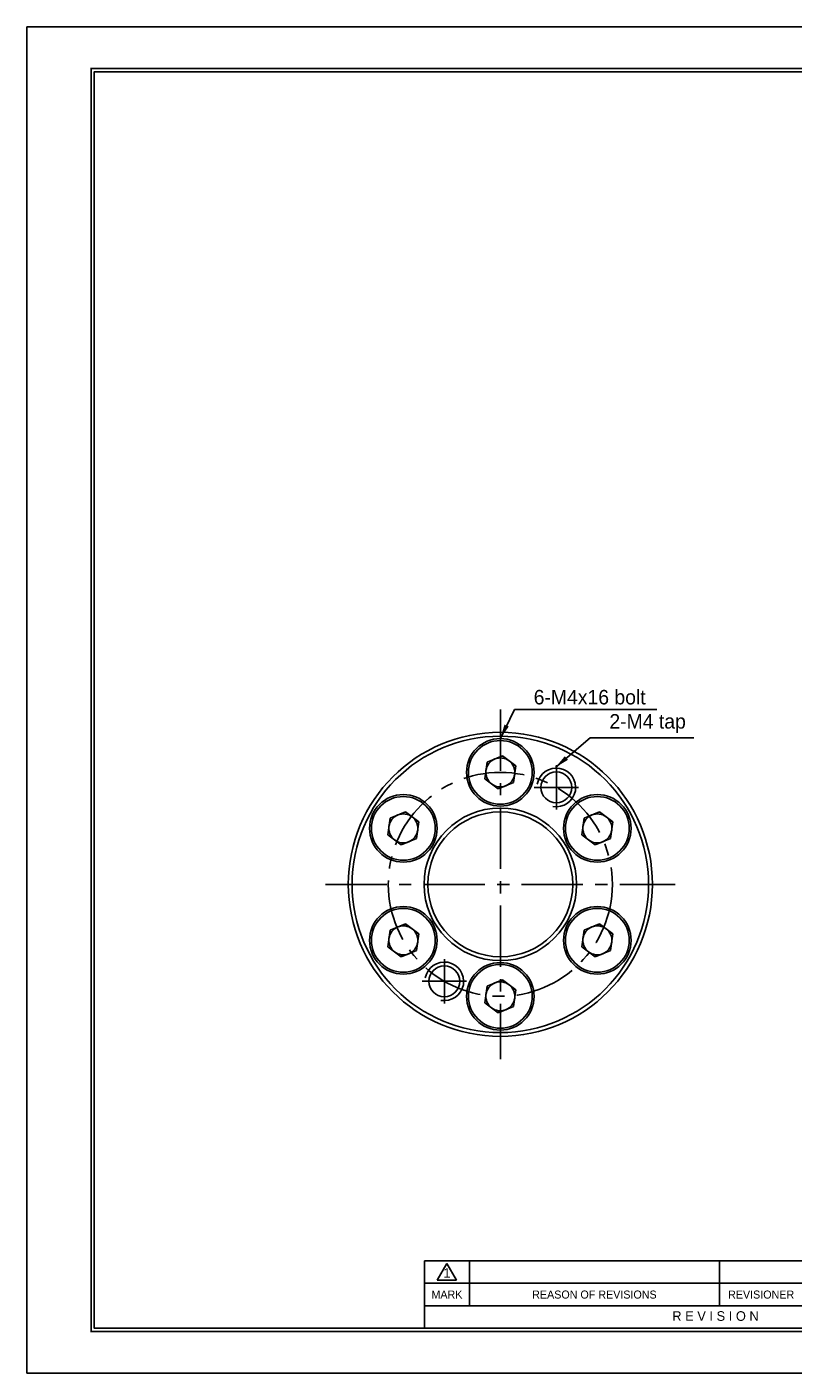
# Model space of a CAD drawing. Header units: millimetres. Extents: x 0 to 197, y 0 to 139.
# Tile 1 of 7: x 0 to 79, y 0 to 139. Entities that reach past the tile are written whole.
import ezdxf
from ezdxf.enums import TextEntityAlignment as Align

# ---------------------------------------------------------------- set-up
doc = ezdxf.new("R2010")
doc.units = ezdxf.units.MM
doc.linetypes.add('CENTER', pattern=[50.8, 31.75, -6.35, 6.35, -6.35])
for name, color, linetype in [('center', 1, 'CENTER'), ('L1', 7, 'CONTINUOUS'), ('OUTLINE', 7, 'CONTINUOUS'), ('thread', 5, 'CONTINUOUS')]:
    doc.layers.add(name, color=color, linetype=linetype)
doc.dimstyles.get("Standard").update_dxf_attribs({"dimtxt": 1.5, "dimasz": 1.5, "dimexe": 0.4, "dimexo": 0, "dimgap": 0.5, "dimtad": 1, "dimdec": 3, "dimzin": 11, "dimdsep": 46, "dimtxsty": 'Standard', "dimcen": 0, "dimclrd": 5, "dimclre": 5, "dimclrt": 3, "dimadec": 0, "dimazin": 0, "dimtfac": 0.6, "dimtdec": 3, "dimtmove": 0, "dimatfit": 3, "dimfxl": 0, "dimtolj": 1, "dimtzin": 11, "dimarcsym": 0})

# ---------------------------------------------------------------- blocks, each defined once
blk = doc.blocks.new('표제란')
at = {"layer": 'L1', "color": 0}
for p, q in [((297, 210), (0, 210)), ((0, 210), (0, 0)), ((0, 0), (297, 0))]:
    blk.add_line(p, q, dxfattribs=at)
at = {"layer": 'L1'}
for p, q in [((160, 17.5), (62, 17.5)), ((62, 17.5), (62, 7)), ((64, 14.51), (65.5, 17.1)), ((65.5, 17.1), (67, 14.51)), ((69, 17.5), (69, 10.5)), ((108, 17.5), (108, 10.5)), ((147, 14), (62, 14)), ((64, 14.51), (67, 14.51)), ((147, 10.5), (62, 10.5))]:
    blk.add_line(p, q, dxfattribs=at)
at = {"layer": 'L1', "const_width": 0.25}
blk.add_lwpolyline([(290.5, 6.5), (290.5, 203.5), (10, 203.5), (10, 6.5)], close=True, dxfattribs=at)
at = {"layer": 'L1'}
blk.add_lwpolyline([(290, 7), (290, 203), (10.5, 203), (10.5, 7)], close=True, dxfattribs=at)
for s, height, p in [('1', 1.5, (65.5, 15.61)), ('MARK', 1.25, (65.5, 12.25)), ('REASON OF REVISIONS', 1.25, (88.5, 12.25)), ('REVISIONER', 1.25, (114.5, 12.25)), ('R E V I S I O N', 1.5, (107.38, 8.9))]:
    blk.add_text(s, height=height, dxfattribs=at).set_placement(p, align=Align.MIDDLE_CENTER)
for tag, p in [('필렛', (179.25, 10.9)), ('모따기', (179.25, 8.3))]:
    blk.add_attdef(tag, text='', height=1.15, dxfattribs=at).set_placement(p, align=Align.MIDDLE_LEFT)
at = {"layer": 'OUTLINE', "ltscale": 0.5}
for tag, p, height in [('TITLE', (237.17, 24.41), 2.5), ('도번', (251.18, 15.64), 2.5), ('SCALE', (253.78, 9.55), 1.2), ('DATE', (277.02, 9.51), 1.2)]:
    blk.add_attdef(tag, p, '', height=height, dxfattribs=at)

msp = doc.modelspace()

# ---------------------------------------------------------------- linework, layer by layer
at = {"layer": 'center', "ltscale": 0.2}
for p, q in [((49.026, 68.7412), (49.026, 32.5162)), ((30.9135, 50.6287), (67.1385, 50.6287))]:
    msp.add_line(p, q, dxfattribs=at)
at = {"layer": 'center'}
for p, q in [((54.826, 62.9746), (54.826, 58.3746)), ((52.526, 60.6746), (57.126, 60.6746)), ((43.226, 42.8828), (43.226, 38.2828)), ((40.926, 40.5828), (45.526, 40.5828))]:
    msp.add_line(p, q, dxfattribs=at)
at = {"layer": 'center', "ltscale": 0.2}
msp.add_circle((49.026, 50.6287), 11.6, dxfattribs=at)
at = {"layer": 'OUTLINE'}
for p, q in [((47.4252, 61.5673), (47.6528, 63.2843)), ((47.6528, 63.2843), (49.2536, 63.9457)), ((49.2536, 63.9457), (50.6268, 62.8901)), ((50.6268, 62.8901), (50.3992, 61.173)), ((48.7984, 60.5116), (47.4252, 61.5673)), ((50.3992, 61.173), (48.7984, 60.5116)), ((37.3793, 55.7673), (37.6069, 57.4843)), ((37.6069, 57.4843), (39.2077, 58.1457)), ((39.2077, 58.1457), (40.5809, 57.0901)), ((57.4711, 55.7673), (57.6987, 57.4843)), ((57.6987, 57.4843), (59.2995, 58.1457)), ((59.2995, 58.1457), (60.6727, 57.0901)), ((40.5809, 57.0901), (40.3533, 55.373)), ((60.6727, 57.0901), (60.4451, 55.373)), ((38.7525, 54.7116), (37.3793, 55.7673)), ((40.3533, 55.373), (38.7525, 54.7116)), ((58.8443, 54.7116), (57.4711, 55.7673)), ((60.4451, 55.373), (58.8443, 54.7116)), ((37.6069, 45.8843), (39.2077, 46.5457)), ((39.2077, 46.5457), (40.5809, 45.4901)), ((57.6987, 45.8843), (59.2995, 46.5457)), ((59.2995, 46.5457), (60.6727, 45.4901)), ((37.3793, 44.1673), (37.6069, 45.8843)), ((40.5809, 45.4901), (40.3533, 43.773)), ((57.4711, 44.1673), (57.6987, 45.8843)), ((60.6727, 45.4901), (60.4451, 43.773)), ((38.7525, 43.1116), (37.3793, 44.1673)), ((40.3533, 43.773), (38.7525, 43.1116)), ((58.8443, 43.1116), (57.4711, 44.1673)), ((60.4451, 43.773), (58.8443, 43.1116)), ((47.6528, 40.0843), (49.2536, 40.7457)), ((49.2536, 40.7457), (50.6268, 39.6901)), ((47.4252, 38.3673), (47.6528, 40.0843)), ((50.6268, 39.6901), (50.3992, 37.973)), ((48.7984, 37.3116), (47.4252, 38.3673)), ((50.3992, 37.973), (48.7984, 37.3116))]:
    msp.add_line(p, q, dxfattribs=at)
for centre, radius in [((49.026, 50.6287), 15.75), ((49.026, 50.6287), 15.35), ((49.026, 62.2287), 3.5), ((49.026, 62.2287), 3.3), ((54.826, 60.6746), 1.6), ((38.9801, 56.4287), 3.5), ((38.9801, 56.4287), 3.3), ((59.0719, 56.4287), 3.5), ((59.0719, 56.4287), 3.3), ((49.026, 50.6287), 7.9), ((49.026, 50.6287), 7.5), ((38.9801, 44.8287), 3.5), ((38.9801, 44.8287), 3.3), ((59.0719, 44.8287), 3.5), ((59.0719, 44.8287), 3.3), ((43.226, 40.5828), 1.6), ((49.026, 39.0287), 3.5), ((49.026, 39.0287), 3.3)]:
    msp.add_circle(centre, radius, dxfattribs=at)
for centre, start, end in [((49.026, 62.2287), 112.448281, 172.448281), ((49.026, 62.2287), 52.448281, 112.448281), ((49.026, 62.2287), 352.448281, 52.448281), ((49.026, 62.2287), 172.448281, 232.448281), ((49.026, 62.2287), 292.448281, 352.448281), ((49.026, 62.2287), 232.448281, 292.448281), ((38.9801, 56.4287), 112.448281, 172.448281), ((38.9801, 56.4287), 52.448281, 112.448281), ((38.9801, 56.4287), 352.448281, 52.448281), ((59.0719, 56.4287), 112.448281, 172.448281), ((59.0719, 56.4287), 52.448281, 112.448281), ((59.0719, 56.4287), 352.448281, 52.448281), ((38.9801, 56.4287), 172.448281, 232.448281), ((38.9801, 56.4287), 292.448281, 352.448281), ((59.0719, 56.4287), 172.448281, 232.448281), ((59.0719, 56.4287), 292.448281, 352.448281), ((38.9801, 56.4287), 232.448281, 292.448281), ((59.0719, 56.4287), 232.448281, 292.448281), ((38.9801, 44.8287), 112.448281, 172.448281), ((38.9801, 44.8287), 52.448281, 112.448281), ((59.0719, 44.8287), 112.448281, 172.448281), ((59.0719, 44.8287), 52.448281, 112.448281), ((38.9801, 44.8287), 172.448281, 232.448281), ((38.9801, 44.8287), 292.448281, 352.448281), ((38.9801, 44.8287), 352.448281, 52.448281), ((59.0719, 44.8287), 172.448281, 232.448281), ((59.0719, 44.8287), 292.448281, 352.448281), ((59.0719, 44.8287), 352.448281, 52.448281), ((38.9801, 44.8287), 232.448281, 292.448281), ((59.0719, 44.8287), 232.448281, 292.448281), ((49.026, 39.0287), 52.448281, 112.448281), ((49.026, 39.0287), 172.448281, 232.448281), ((49.026, 39.0287), 112.448281, 172.448281), ((49.026, 39.0287), 352.448281, 52.448281), ((49.026, 39.0287), 232.448281, 292.448281), ((49.026, 39.0287), 292.448281, 352.448281)]:
    msp.add_arc(centre, 1.5, start, end, dxfattribs=at)
at = {"layer": 'thread'}
for centre in [(54.826, 60.6746), (43.226, 40.5828)]:
    msp.add_arc(centre, 2, 260, 170, dxfattribs=at)

# ---------------------------------------------------------------- block references
at = {"layer": 'OUTLINE', "xscale": 0.6640637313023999, "yscale": 0.6640637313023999, "zscale": 0.6640637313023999}
msp.add_blockref('표제란', (0, 0), dxfattribs=at)

# ---------------------------------------------------------------- texts
at = {"layer": 'L1', "color": 3, "char_height": 1.5, "attachment_point": 7}
for s, insert in [('\\A1;6-M4x16 bolt', (52.4783, 69.2505)), ('\\A1;2-M4 tap', (60.3194, 66.3128))]:
    msp.add_mtext(s, dxfattribs=dict(at, insert=insert))

# ---------------------------------------------------------------- leaders
at = {"layer": 'L1', "annotation_type": 0, "has_hookline": 1, "hookline_direction": 0}
for points, text_width in [([(49.026, 65.7287), (50.4783, 68.7505), (51.9783, 68.7505)], 12.743), ([(54.7214, 62.7363), (58.3194, 65.8128), (59.8194, 65.8128)], 8.7563)]:
    msp.add_leader(points, dimstyle='Standard', dxfattribs=dict(at, text_width=text_width))

doc.saveas('drawing.dxf')
